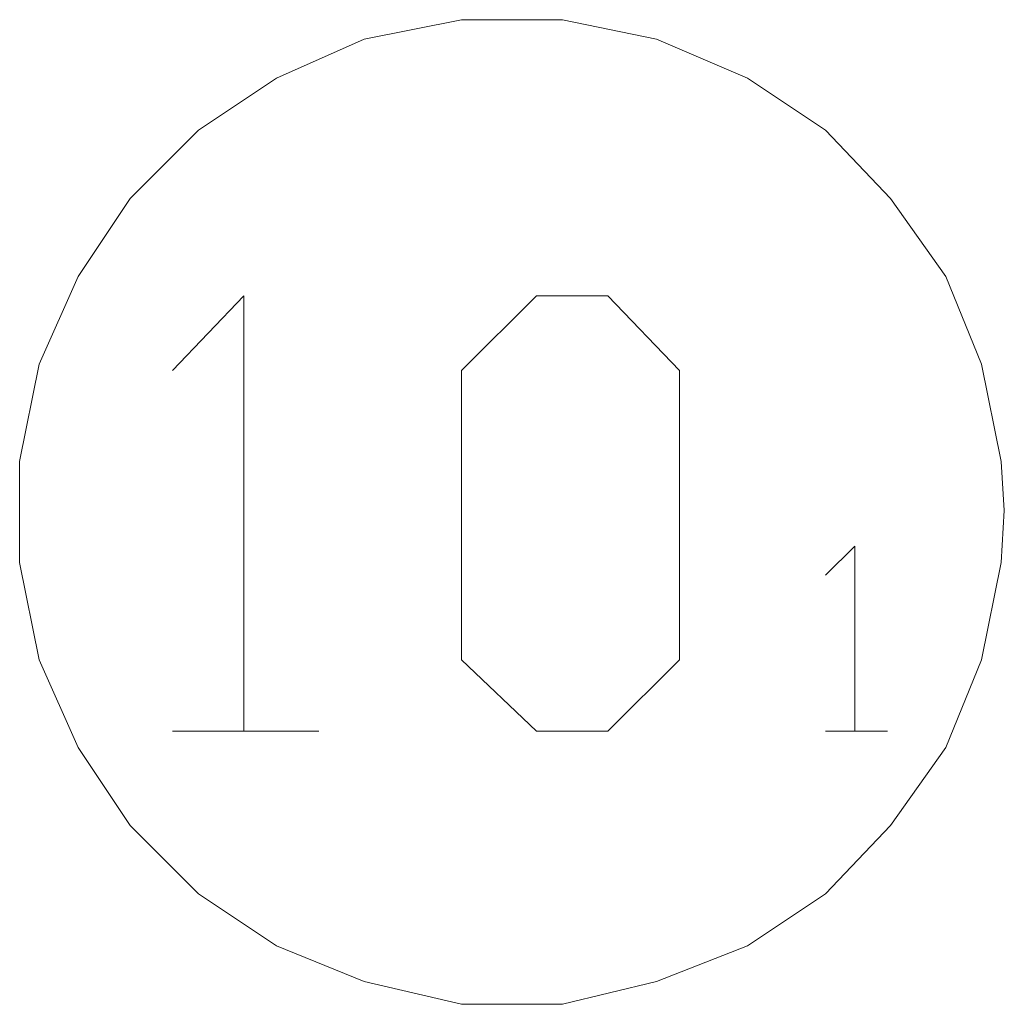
# Model space of a CAD drawing. Extents: x -283435 to 14216, y -77540 to 30522.
# Tile 27 of 177: x -189050 to -187466, y -40234 to -38649. Entities that reach past the tile are written whole.
import ezdxf

# ---------------------------------------------------------------- set-up
doc = ezdxf.new("R2010")
doc.units = 0
doc.header["$MEASUREMENT"] = 0
doc.layers.add('OSIE_Nr_Pióra__7', color=7, linetype='Continuous', lineweight=18)

msp = doc.modelspace()

# ---------------------------------------------------------------- linework, layer by layer
at = {"layer": 'OSIE_Nr_Pióra__7', "linetype": 'Continuous', "flags": 128}
for points in [[(-189050.4, -39439.1), (-189050.4, -39522.7), (-189018.9, -39679.5), (-188956.1, -39820.6), (-188872.5, -39946.3), (-188762.8, -40056), (-188637.1, -40139.6), (-188496, -40197.1), (-188339.2, -40233.8), (-188260.7, -40233.8), (-188177.1, -40233.8), (-188025.6, -40197.1), (-187879.1, -40139.6), (-187753.4, -40056), (-187649.1, -39946.3), (-187560.2, -39820.6), (-187502.7, -39679.5), (-187471.2, -39522.7), (-187465.9, -39439.1), (-187471.2, -39360.5), (-187502.7, -39203.7), (-187560.2, -39062.6), (-187649.1, -38936.9), (-187753.4, -38827.2), (-187879.1, -38743.6), (-188025.6, -38680.8), (-188177.1, -38649.4), (-188260.7, -38649.4), (-188339.2, -38649.4), (-188496, -38680.8), (-188637.1, -38743.6), (-188762.8, -38827.2), (-188872.5, -38936.9), (-188956.1, -39062.6), (-189018.9, -39203.7), (-189050.4, -39360.5)], [(-188218.9, -39794.5), (-188339.2, -39679.5), (-188339.2, -39214.1), (-188218.9, -39093.7), (-188103.8, -39093.7), (-187988.8, -39214.1), (-187988.8, -39679.5), (-188103.8, -39794.5)]]:
    msp.add_lwpolyline(points, close=True, dxfattribs=at)
for points in [[(-188689.6, -39794.5), (-188689.6, -39093.7), (-188804.6, -39214.1)], [(-187706.6, -39794.5), (-187706.6, -39496.6), (-187753.4, -39543.4)], [(-188804.6, -39794.5), (-188569.2, -39794.5)], [(-187753.4, -39794.5), (-187654.1, -39794.5)]]:
    msp.add_lwpolyline(points, dxfattribs=at)

doc.saveas('drawing.dxf')
